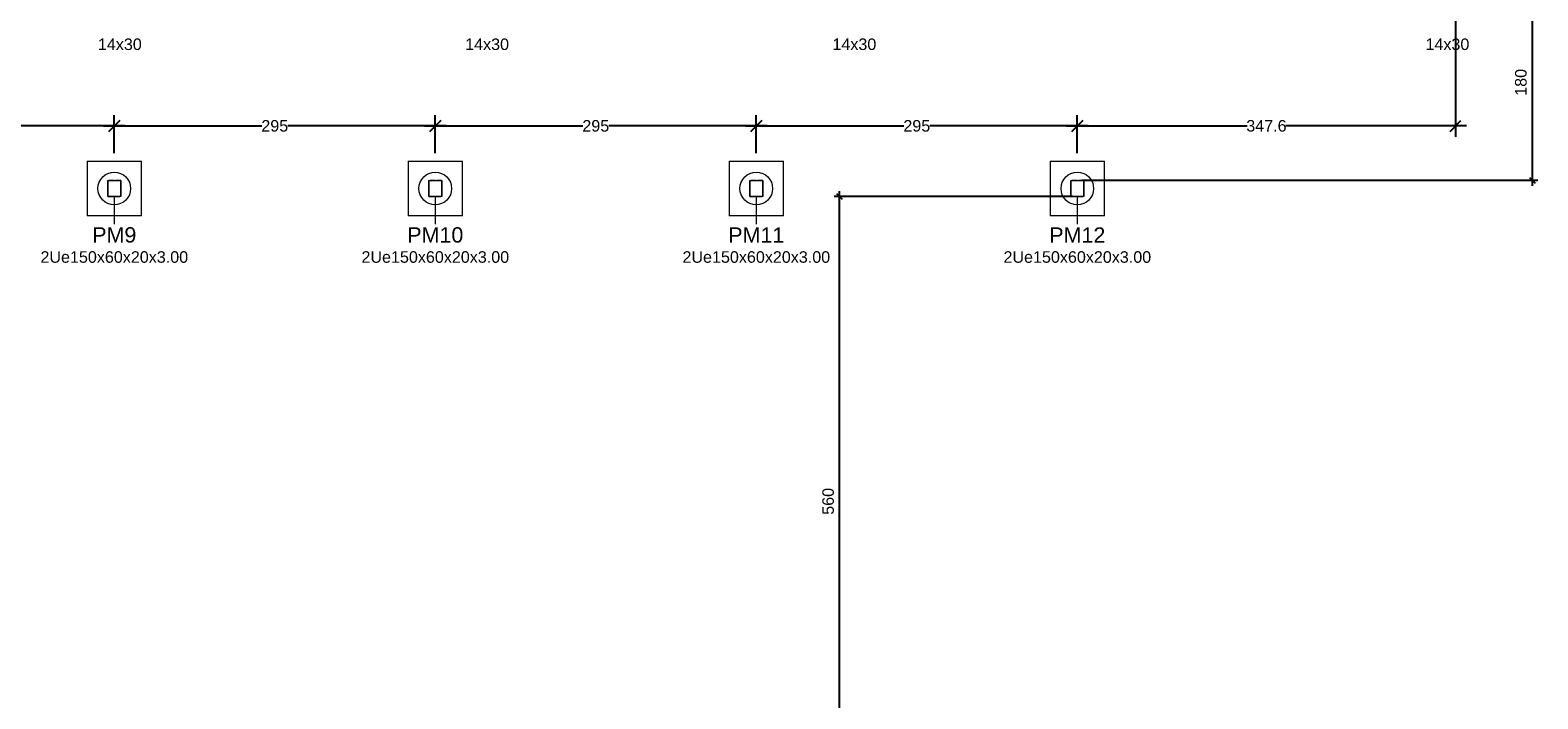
# Model space of a CAD drawing. Header units: millimetres. Extents: x 10906 to 25863, y 1966 to 4861.
# Tile 42 of 163: x 11169 to 11196, y 2952 to 2964. Entities that reach past the tile are written whole.
import ezdxf

# ---------------------------------------------------------------- set-up
doc = ezdxf.new("R2010")
doc.units = ezdxf.units.MM
doc.linetypes.add('DOT2', pattern=[3.175, 0, -3.175])
for name, color, linetype, lineweight in [('FO-Cotas', 4, 'Continuous', 5), ('FO-Estacas dos blocos', 1, 'Continuous', 20), ('FO-Pilares genéricos', 30, 'Continuous', 5), ('FO-Seção das fundações', 7, 'Continuous', 5), ('FO-Textos dos pilares', 7, 'Continuous', 5)]:
    doc.layers.add(name, color=color, linetype=linetype, lineweight=lineweight)
doc.styles.add('Arial', font='arial.ttf')
doc.styles.get("Standard").update_dxf_attribs({"font": 'arial.ttf'})
doc.dimstyles.new('UM_50.000000', dxfattribs={"dimtxt": 0.18, "dimasz": 0.2, "dimexe": 0.2, "dimexo": 0.5, "dimgap": 0, "dimtad": 1, "dimtih": 1, "dimtoh": 1, "dimlfac": 50, "dimzin": 0, "dimdsep": 46, "dimtxsty": 'Standard', "dimcen": 0.09, "dimdle": 0.2, "dimclrd": 256, "dimclre": 256, "dimclrt": 7, "dimazin": 0, "dimtfac": 1, "dimtofl": 0, "dimtmove": 0, "dimatfit": 3, "dimfxl": 1, "dimtolj": 1, "dimtzin": 0, "dimarcsym": 0})

# ---------------------------------------------------------------- blocks, each defined once
blk = doc.blocks.new('_Oblique')
at = {"color": 0, "linetype": 'ByBlock', "lineweight": -2}
blk.add_line((-0.5, -0.5), (0.5, 0.5), dxfattribs=at)
blk = doc.blocks.new('*D38')
at = {"layer": 'Defpoints', "color": 0, "transparency": 16777216}
for p in [(11183.658, 2961.118), (11188.14, 2961.118), (11182.012, 2949.918)]:
    blk.add_point(p, dxfattribs=at)
at = {"layer": 'FO-Cotas', "lineweight": -2, "transparency": 16777216}
for p, q in [((11183.658, 2949.818), (11183.658, 2961.218)), ((11187.94, 2961.118), (11183.558, 2961.118)), ((11182.212, 2949.918), (11183.758, 2949.918))]:
    blk.add_line(p, q, dxfattribs=at)
at = {"layer": 'FO-Cotas', "lineweight": -2, "transparency": 16777216, "xscale": 0.1, "yscale": 0.1, "zscale": 0.1}
for p, rotation in [((11183.658, 2961.118), 90), ((11183.658, 2949.918), 270)]:
    blk.add_blockref('_Oblique', p, dxfattribs=dict(at, rotation=rotation))
at = {"layer": 'FO-Cotas', "color": 7, "transparency": 16777216, "insert": (11183.447, 2955.518), "char_height": 0.2118, "attachment_point": 5, "rotation": 90, "style": 'Arial'}
blk.add_mtext('\\A1;560', dxfattribs=at)
blk = doc.blocks.new('*D39')
at = {"layer": 'Defpoints', "color": 0, "transparency": 16777216}
for p in [(11194.978, 2965.018), (11196.39, 2965.018), (11187.912, 2961.418)]:
    blk.add_point(p, dxfattribs=at)
at = {"layer": 'FO-Cotas', "lineweight": -2, "transparency": 16777216}
for p, q in [((11195.178, 2965.018), (11196.49, 2965.018)), ((11196.39, 2961.318), (11196.39, 2965.118)), ((11188.112, 2961.418), (11196.49, 2961.418))]:
    blk.add_line(p, q, dxfattribs=at)
at = {"layer": 'FO-Cotas', "lineweight": -2, "transparency": 16777216, "xscale": 0.1, "yscale": 0.1, "zscale": 0.1}
for p, rotation in [((11196.39, 2965.018), 90), ((11196.39, 2961.418), 270)]:
    blk.add_blockref('_Oblique', p, dxfattribs=dict(at, rotation=rotation))
at = {"layer": 'FO-Cotas', "color": 7, "transparency": 16777216, "insert": (11196.179, 2963.218), "char_height": 0.2118, "attachment_point": 5, "rotation": 90, "style": 'Arial'}
blk.add_mtext('\\A1;180', dxfattribs=at)
blk = doc.blocks.new('*D47')
at = {"layer": 'Defpoints', "color": 0, "transparency": 16777216}
for p in [(11182.126, 2962.418), (11182.126, 2961.418), (11188.026, 2961.418)]:
    blk.add_point(p, dxfattribs=at)
at = {"layer": 'FO-Cotas', "lineweight": -2, "transparency": 16777216}
for p, q in [((11182.126, 2961.918), (11182.126, 2962.618)), ((11188.026, 2961.918), (11188.026, 2962.618)), ((11181.926, 2962.418), (11184.84, 2962.418)), ((11188.226, 2962.418), (11185.313, 2962.418))]:
    blk.add_line(p, q, dxfattribs=at)
at = {"layer": 'FO-Cotas', "lineweight": -2, "transparency": 16777216, "xscale": 0.2, "yscale": 0.2, "zscale": 0.2, "rotation": 180}
blk.add_blockref('_Oblique', (11182.126, 2962.418), dxfattribs=at)
at = {"layer": 'FO-Cotas', "lineweight": -2, "transparency": 16777216, "xscale": 0.2, "yscale": 0.2, "zscale": 0.2}
blk.add_blockref('_Oblique', (11188.026, 2962.418), dxfattribs=at)
at = {"layer": 'FO-Cotas', "color": 7, "transparency": 16777216, "insert": (11185.076, 2962.418), "char_height": 0.2118, "attachment_point": 5, "rotation": 0.0057, "style": 'Arial'}
blk.add_mtext('\\A1;295', dxfattribs=at)
blk = doc.blocks.new('*D48')
at = {"layer": 'Defpoints', "color": 0, "transparency": 16777216}
for p in [(11176.226, 2962.418), (11176.226, 2961.418), (11182.126, 2961.418)]:
    blk.add_point(p, dxfattribs=at)
at = {"layer": 'FO-Cotas', "lineweight": -2, "transparency": 16777216}
for p, q in [((11176.226, 2961.918), (11176.226, 2962.618)), ((11182.126, 2961.918), (11182.126, 2962.618)), ((11176.026, 2962.418), (11178.94, 2962.418)), ((11182.326, 2962.418), (11179.413, 2962.418))]:
    blk.add_line(p, q, dxfattribs=at)
at = {"layer": 'FO-Cotas', "lineweight": -2, "transparency": 16777216, "xscale": 0.2, "yscale": 0.2, "zscale": 0.2, "rotation": 180}
blk.add_blockref('_Oblique', (11176.226, 2962.418), dxfattribs=at)
at = {"layer": 'FO-Cotas', "lineweight": -2, "transparency": 16777216, "xscale": 0.2, "yscale": 0.2, "zscale": 0.2}
blk.add_blockref('_Oblique', (11182.126, 2962.418), dxfattribs=at)
at = {"layer": 'FO-Cotas', "color": 7, "transparency": 16777216, "insert": (11179.176, 2962.418), "char_height": 0.2118, "attachment_point": 5, "rotation": 0.0057, "style": 'Arial'}
blk.add_mtext('\\A1;295', dxfattribs=at)
blk = doc.blocks.new('*D49')
at = {"layer": 'Defpoints', "color": 0, "transparency": 16777216}
for p in [(11170.326, 2962.418), (11170.326, 2961.418), (11176.226, 2961.418)]:
    blk.add_point(p, dxfattribs=at)
at = {"layer": 'FO-Cotas', "lineweight": -2, "transparency": 16777216}
for p, q in [((11170.326, 2961.918), (11170.326, 2962.618)), ((11176.226, 2961.918), (11176.226, 2962.618)), ((11170.126, 2962.418), (11173.04, 2962.418)), ((11176.426, 2962.418), (11173.513, 2962.418))]:
    blk.add_line(p, q, dxfattribs=at)
at = {"layer": 'FO-Cotas', "lineweight": -2, "transparency": 16777216, "xscale": 0.2, "yscale": 0.2, "zscale": 0.2, "rotation": 180}
blk.add_blockref('_Oblique', (11170.326, 2962.418), dxfattribs=at)
at = {"layer": 'FO-Cotas', "lineweight": -2, "transparency": 16777216, "xscale": 0.2, "yscale": 0.2, "zscale": 0.2}
blk.add_blockref('_Oblique', (11176.226, 2962.418), dxfattribs=at)
at = {"layer": 'FO-Cotas', "color": 7, "transparency": 16777216, "insert": (11173.276, 2962.418), "char_height": 0.2118, "attachment_point": 5, "rotation": 0.0057, "style": 'Arial'}
blk.add_mtext('\\A1;295', dxfattribs=at)
blk = doc.blocks.new('*D50')
at = {"layer": 'Defpoints', "color": 0, "transparency": 16777216}
for p in [(11164.426, 2962.418), (11164.426, 2961.418), (11170.326, 2961.418)]:
    blk.add_point(p, dxfattribs=at)
at = {"layer": 'FO-Cotas', "lineweight": -2, "transparency": 16777216}
for p, q in [((11164.426, 2961.918), (11164.426, 2962.618)), ((11170.326, 2961.918), (11170.326, 2962.618)), ((11164.226, 2962.418), (11167.14, 2962.418)), ((11170.526, 2962.418), (11167.613, 2962.418))]:
    blk.add_line(p, q, dxfattribs=at)
at = {"layer": 'FO-Cotas', "lineweight": -2, "transparency": 16777216, "xscale": 0.2, "yscale": 0.2, "zscale": 0.2, "rotation": 180}
blk.add_blockref('_Oblique', (11164.426, 2962.418), dxfattribs=at)
at = {"layer": 'FO-Cotas', "lineweight": -2, "transparency": 16777216, "xscale": 0.2, "yscale": 0.2, "zscale": 0.2}
blk.add_blockref('_Oblique', (11170.326, 2962.418), dxfattribs=at)
at = {"layer": 'FO-Cotas', "color": 7, "transparency": 16777216, "insert": (11167.376, 2962.418), "char_height": 0.2118, "attachment_point": 5, "rotation": 0.0057, "style": 'Arial'}
blk.add_mtext('\\A1;295', dxfattribs=at)
blk = doc.blocks.new('*D59')
at = {"layer": 'Defpoints', "color": 0, "transparency": 16777216}
for p in [(11194.978, 2965.018), (11188.026, 2962.418), (11188.026, 2961.418)]:
    blk.add_point(p, dxfattribs=at)
at = {"layer": 'FO-Cotas', "lineweight": -2, "transparency": 16777216}
for p, q in [((11194.978, 2964.518), (11194.978, 2962.218)), ((11188.026, 2961.918), (11188.026, 2962.618)), ((11187.826, 2962.418), (11191.145, 2962.418)), ((11195.178, 2962.418), (11191.86, 2962.418))]:
    blk.add_line(p, q, dxfattribs=at)
at = {"layer": 'FO-Cotas', "lineweight": -2, "transparency": 16777216, "xscale": 0.2, "yscale": 0.2, "zscale": 0.2, "rotation": 180}
blk.add_blockref('_Oblique', (11188.026, 2962.418), dxfattribs=at)
at = {"layer": 'FO-Cotas', "lineweight": -2, "transparency": 16777216, "xscale": 0.2, "yscale": 0.2, "zscale": 0.2}
blk.add_blockref('_Oblique', (11194.978, 2962.418), dxfattribs=at)
at = {"layer": 'FO-Cotas', "color": 7, "transparency": 16777216, "insert": (11191.502, 2962.418), "char_height": 0.2118, "attachment_point": 5, "rotation": 0.0057, "style": 'Arial'}
blk.add_mtext('\\A1;347.6', dxfattribs=at)

msp = doc.modelspace()

# ---------------------------------------------------------------- linework, layer by layer
at = {"layer": 'FO-Cotas'}
for p, q in [((11170.3265, 2961.11751), (11170.3265, 2960.60919)), ((11176.2265, 2961.11751), (11176.2265, 2960.60919)), ((11182.1265, 2961.11751), (11182.1265, 2960.60919)), ((11188.0265, 2961.11751), (11188.0265, 2960.60919))]:
    msp.add_line(p, q, dxfattribs=at)
at = {"layer": 'FO-Estacas dos blocos'}
for centre in [(11170.3265, 2961.26751), (11176.2265, 2961.26751), (11182.1265, 2961.26751), (11188.0265, 2961.26751)]:
    msp.add_circle(centre, 0.3, dxfattribs=at)
at = {"layer": 'FO-Pilares genéricos'}
for points in [[(11170.4405, 2961.41751), (11170.44144, 2961.41743), (11170.44235, 2961.41721), (11170.44322, 2961.41685), (11170.44402, 2961.41636), (11170.44474, 2961.41575), (11170.44535, 2961.41503), (11170.44584, 2961.41423), (11170.4462, 2961.41336), (11170.44642, 2961.41244), (11170.4465, 2961.41151), (11170.4465, 2961.12351), (11170.44642, 2961.12257), (11170.4462, 2961.12165), (11170.44584, 2961.12078), (11170.44535, 2961.11998), (11170.44474, 2961.11926), (11170.44402, 2961.11865), (11170.44322, 2961.11816), (11170.44235, 2961.1178), (11170.44144, 2961.11758), (11170.4405, 2961.11751), (11170.2125, 2961.11751), (11170.21156, 2961.11758), (11170.21064, 2961.1178), (11170.20977, 2961.11816), (11170.20897, 2961.11865), (11170.20825, 2961.11926), (11170.20764, 2961.11998), (11170.20715, 2961.12078), (11170.20679, 2961.12165), (11170.20657, 2961.12257), (11170.2065, 2961.12351), (11170.2065, 2961.41151), (11170.20657, 2961.41244), (11170.20679, 2961.41336), (11170.20715, 2961.41423), (11170.20764, 2961.41503), (11170.20825, 2961.41575), (11170.20897, 2961.41636), (11170.20977, 2961.41685), (11170.21064, 2961.41721), (11170.21156, 2961.41743), (11170.2125, 2961.41751), (11170.4405, 2961.41751)], [(11176.3405, 2961.41751), (11176.34144, 2961.41743), (11176.34235, 2961.41721), (11176.34322, 2961.41685), (11176.34402, 2961.41636), (11176.34474, 2961.41575), (11176.34535, 2961.41503), (11176.34584, 2961.41423), (11176.3462, 2961.41336), (11176.34642, 2961.41244), (11176.3465, 2961.41151), (11176.3465, 2961.12351), (11176.34642, 2961.12257), (11176.3462, 2961.12165), (11176.34584, 2961.12078), (11176.34535, 2961.11998), (11176.34474, 2961.11926), (11176.34402, 2961.11865), (11176.34322, 2961.11816), (11176.34235, 2961.1178), (11176.34144, 2961.11758), (11176.3405, 2961.11751), (11176.1125, 2961.11751), (11176.11156, 2961.11758), (11176.11064, 2961.1178), (11176.10977, 2961.11816), (11176.10897, 2961.11865), (11176.10825, 2961.11926), (11176.10764, 2961.11998), (11176.10715, 2961.12078), (11176.10679, 2961.12165), (11176.10657, 2961.12257), (11176.1065, 2961.12351), (11176.1065, 2961.41151), (11176.10657, 2961.41244), (11176.10679, 2961.41336), (11176.10715, 2961.41423), (11176.10764, 2961.41503), (11176.10825, 2961.41575), (11176.10897, 2961.41636), (11176.10977, 2961.41685), (11176.11064, 2961.41721), (11176.11156, 2961.41743), (11176.1125, 2961.41751), (11176.3405, 2961.41751)], [(11182.2405, 2961.41751), (11182.24144, 2961.41743), (11182.24235, 2961.41721), (11182.24322, 2961.41685), (11182.24402, 2961.41636), (11182.24474, 2961.41575), (11182.24535, 2961.41503), (11182.24584, 2961.41423), (11182.2462, 2961.41336), (11182.24642, 2961.41244), (11182.2465, 2961.41151), (11182.2465, 2961.12351), (11182.24642, 2961.12257), (11182.2462, 2961.12165), (11182.24584, 2961.12078), (11182.24535, 2961.11998), (11182.24474, 2961.11926), (11182.24402, 2961.11865), (11182.24322, 2961.11816), (11182.24235, 2961.1178), (11182.24144, 2961.11758), (11182.2405, 2961.11751), (11182.0125, 2961.11751), (11182.01156, 2961.11758), (11182.01064, 2961.1178), (11182.00977, 2961.11816), (11182.00897, 2961.11865), (11182.00825, 2961.11926), (11182.00764, 2961.11998), (11182.00715, 2961.12078), (11182.00679, 2961.12165), (11182.00657, 2961.12257), (11182.0065, 2961.12351), (11182.0065, 2961.41151), (11182.00657, 2961.41244), (11182.00679, 2961.41336), (11182.00715, 2961.41423), (11182.00764, 2961.41503), (11182.00825, 2961.41575), (11182.00897, 2961.41636), (11182.00977, 2961.41685), (11182.01064, 2961.41721), (11182.01156, 2961.41743), (11182.0125, 2961.41751), (11182.2405, 2961.41751)], [(11188.1405, 2961.41751), (11188.14144, 2961.41743), (11188.14235, 2961.41721), (11188.14322, 2961.41685), (11188.14402, 2961.41636), (11188.14474, 2961.41575), (11188.14535, 2961.41503), (11188.14584, 2961.41423), (11188.1462, 2961.41336), (11188.14642, 2961.41244), (11188.1465, 2961.41151), (11188.1465, 2961.12351), (11188.14642, 2961.12257), (11188.1462, 2961.12165), (11188.14584, 2961.12078), (11188.14535, 2961.11998), (11188.14474, 2961.11926), (11188.14402, 2961.11865), (11188.14322, 2961.11816), (11188.14235, 2961.1178), (11188.14144, 2961.11758), (11188.1405, 2961.11751), (11187.9125, 2961.11751), (11187.91156, 2961.11758), (11187.91064, 2961.1178), (11187.90977, 2961.11816), (11187.90897, 2961.11865), (11187.90825, 2961.11926), (11187.90764, 2961.11998), (11187.90715, 2961.12078), (11187.90679, 2961.12165), (11187.90657, 2961.12257), (11187.9065, 2961.12351), (11187.9065, 2961.41151), (11187.90657, 2961.41244), (11187.90679, 2961.41336), (11187.90715, 2961.41423), (11187.90764, 2961.41503), (11187.90825, 2961.41575), (11187.90897, 2961.41636), (11187.90977, 2961.41685), (11187.91064, 2961.41721), (11187.91156, 2961.41743), (11187.9125, 2961.41751), (11188.1405, 2961.41751)], [(11170.4345, 2961.41151), (11170.43544, 2961.41143), (11170.43635, 2961.41121), (11170.43722, 2961.41085), (11170.43802, 2961.41036), (11170.43874, 2961.40975), (11170.43935, 2961.40903), (11170.43984, 2961.40823), (11170.4402, 2961.40736), (11170.44042, 2961.40644), (11170.4405, 2961.40551), (11170.4405, 2961.12951), (11170.44042, 2961.12857), (11170.4402, 2961.12765), (11170.43984, 2961.12678), (11170.43935, 2961.12598), (11170.43874, 2961.12526), (11170.43802, 2961.12465), (11170.43722, 2961.12416), (11170.43635, 2961.1238), (11170.43544, 2961.12358), (11170.4345, 2961.12351), (11170.2185, 2961.12351), (11170.21756, 2961.12358), (11170.21664, 2961.1238), (11170.21577, 2961.12416), (11170.21497, 2961.12465), (11170.21425, 2961.12526), (11170.21364, 2961.12598), (11170.21315, 2961.12678), (11170.21279, 2961.12765), (11170.21257, 2961.12857), (11170.2125, 2961.12951), (11170.2125, 2961.40551), (11170.21257, 2961.40644), (11170.21279, 2961.40736), (11170.21315, 2961.40823), (11170.21364, 2961.40903), (11170.21425, 2961.40975), (11170.21497, 2961.41036), (11170.21577, 2961.41085), (11170.21664, 2961.41121), (11170.21756, 2961.41143), (11170.2185, 2961.41151), (11170.4345, 2961.41151)], [(11176.3345, 2961.41151), (11176.33544, 2961.41143), (11176.33635, 2961.41121), (11176.33722, 2961.41085), (11176.33802, 2961.41036), (11176.33874, 2961.40975), (11176.33935, 2961.40903), (11176.33984, 2961.40823), (11176.3402, 2961.40736), (11176.34042, 2961.40644), (11176.3405, 2961.40551), (11176.3405, 2961.12951), (11176.34042, 2961.12857), (11176.3402, 2961.12765), (11176.33984, 2961.12678), (11176.33935, 2961.12598), (11176.33874, 2961.12526), (11176.33802, 2961.12465), (11176.33722, 2961.12416), (11176.33635, 2961.1238), (11176.33544, 2961.12358), (11176.3345, 2961.12351), (11176.1185, 2961.12351), (11176.11756, 2961.12358), (11176.11664, 2961.1238), (11176.11577, 2961.12416), (11176.11497, 2961.12465), (11176.11425, 2961.12526), (11176.11364, 2961.12598), (11176.11315, 2961.12678), (11176.11279, 2961.12765), (11176.11257, 2961.12857), (11176.1125, 2961.12951), (11176.1125, 2961.40551), (11176.11257, 2961.40644), (11176.11279, 2961.40736), (11176.11315, 2961.40823), (11176.11364, 2961.40903), (11176.11425, 2961.40975), (11176.11497, 2961.41036), (11176.11577, 2961.41085), (11176.11664, 2961.41121), (11176.11756, 2961.41143), (11176.1185, 2961.41151), (11176.3345, 2961.41151)], [(11182.2345, 2961.41151), (11182.23544, 2961.41143), (11182.23635, 2961.41121), (11182.23722, 2961.41085), (11182.23802, 2961.41036), (11182.23874, 2961.40975), (11182.23935, 2961.40903), (11182.23984, 2961.40823), (11182.2402, 2961.40736), (11182.24042, 2961.40644), (11182.2405, 2961.40551), (11182.2405, 2961.12951), (11182.24042, 2961.12857), (11182.2402, 2961.12765), (11182.23984, 2961.12678), (11182.23935, 2961.12598), (11182.23874, 2961.12526), (11182.23802, 2961.12465), (11182.23722, 2961.12416), (11182.23635, 2961.1238), (11182.23544, 2961.12358), (11182.2345, 2961.12351), (11182.0185, 2961.12351), (11182.01756, 2961.12358), (11182.01664, 2961.1238), (11182.01577, 2961.12416), (11182.01497, 2961.12465), (11182.01425, 2961.12526), (11182.01364, 2961.12598), (11182.01315, 2961.12678), (11182.01279, 2961.12765), (11182.01257, 2961.12857), (11182.0125, 2961.12951), (11182.0125, 2961.40551), (11182.01257, 2961.40644), (11182.01279, 2961.40736), (11182.01315, 2961.40823), (11182.01364, 2961.40903), (11182.01425, 2961.40975), (11182.01497, 2961.41036), (11182.01577, 2961.41085), (11182.01664, 2961.41121), (11182.01756, 2961.41143), (11182.0185, 2961.41151), (11182.2345, 2961.41151)], [(11188.1345, 2961.41151), (11188.13544, 2961.41143), (11188.13635, 2961.41121), (11188.13722, 2961.41085), (11188.13802, 2961.41036), (11188.13874, 2961.40975), (11188.13935, 2961.40903), (11188.13984, 2961.40823), (11188.1402, 2961.40736), (11188.14042, 2961.40644), (11188.1405, 2961.40551), (11188.1405, 2961.12951), (11188.14042, 2961.12857), (11188.1402, 2961.12765), (11188.13984, 2961.12678), (11188.13935, 2961.12598), (11188.13874, 2961.12526), (11188.13802, 2961.12465), (11188.13722, 2961.12416), (11188.13635, 2961.1238), (11188.13544, 2961.12358), (11188.1345, 2961.12351), (11187.9185, 2961.12351), (11187.91756, 2961.12358), (11187.91664, 2961.1238), (11187.91577, 2961.12416), (11187.91497, 2961.12465), (11187.91425, 2961.12526), (11187.91364, 2961.12598), (11187.91315, 2961.12678), (11187.91279, 2961.12765), (11187.91257, 2961.12857), (11187.9125, 2961.12951), (11187.9125, 2961.40551), (11187.91257, 2961.40644), (11187.91279, 2961.40736), (11187.91315, 2961.40823), (11187.91364, 2961.40903), (11187.91425, 2961.40975), (11187.91497, 2961.41036), (11187.91577, 2961.41085), (11187.91664, 2961.41121), (11187.91756, 2961.41143), (11187.9185, 2961.41151), (11188.1345, 2961.41151)]]:
    msp.add_lwpolyline(points, close=True, dxfattribs=at)
at = {"layer": 'FO-Pilares genéricos', "linetype": 'DOT2', "ltscale": 0.05}
for points in [[(11170.2065, 2961.11751), (11170.3265, 2961.11751), (11170.4465, 2961.11751), (11170.4465, 2961.26751), (11170.4465, 2961.41751), (11170.3265, 2961.41751), (11170.2065, 2961.41751), (11170.2065, 2961.26751), (11170.2065, 2961.11751)], [(11170.2065, 2961.11751), (11170.3265, 2961.11751), (11170.4465, 2961.11751), (11170.4465, 2961.26751), (11170.4465, 2961.41751), (11170.3265, 2961.41751), (11170.2065, 2961.41751), (11170.2065, 2961.26751), (11170.2065, 2961.11751)], [(11176.1065, 2961.11751), (11176.2265, 2961.11751), (11176.3465, 2961.11751), (11176.3465, 2961.26751), (11176.3465, 2961.41751), (11176.2265, 2961.41751), (11176.1065, 2961.41751), (11176.1065, 2961.26751), (11176.1065, 2961.11751)], [(11176.1065, 2961.11751), (11176.2265, 2961.11751), (11176.3465, 2961.11751), (11176.3465, 2961.26751), (11176.3465, 2961.41751), (11176.2265, 2961.41751), (11176.1065, 2961.41751), (11176.1065, 2961.26751), (11176.1065, 2961.11751)], [(11182.0065, 2961.11751), (11182.1265, 2961.11751), (11182.2465, 2961.11751), (11182.2465, 2961.26751), (11182.2465, 2961.41751), (11182.1265, 2961.41751), (11182.0065, 2961.41751), (11182.0065, 2961.26751), (11182.0065, 2961.11751)], [(11182.0065, 2961.11751), (11182.1265, 2961.11751), (11182.2465, 2961.11751), (11182.2465, 2961.26751), (11182.2465, 2961.41751), (11182.1265, 2961.41751), (11182.0065, 2961.41751), (11182.0065, 2961.26751), (11182.0065, 2961.11751)], [(11187.9065, 2961.11751), (11188.0265, 2961.11751), (11188.1465, 2961.11751), (11188.1465, 2961.26751), (11188.1465, 2961.41751), (11188.0265, 2961.41751), (11187.9065, 2961.41751), (11187.9065, 2961.26751), (11187.9065, 2961.11751)], [(11187.9065, 2961.11751), (11188.0265, 2961.11751), (11188.1465, 2961.11751), (11188.1465, 2961.26751), (11188.1465, 2961.41751), (11188.0265, 2961.41751), (11187.9065, 2961.41751), (11187.9065, 2961.26751), (11187.9065, 2961.11751)]]:
    msp.add_lwpolyline(points, close=True, dxfattribs=at)
at = {"layer": 'FO-Seção das fundações'}
for points in [[(11169.8265, 2961.76751), (11170.8265, 2961.76751)], [(11169.8265, 2961.76751), (11169.8265, 2960.76751)], [(11170.8265, 2960.76751), (11170.8265, 2961.76751)], [(11175.7265, 2961.76751), (11176.7265, 2961.76751)], [(11175.7265, 2961.76751), (11175.7265, 2960.76751)], [(11176.7265, 2960.76751), (11176.7265, 2961.76751)], [(11181.6265, 2961.76751), (11182.6265, 2961.76751)], [(11181.6265, 2961.76751), (11181.6265, 2960.76751)], [(11182.6265, 2960.76751), (11182.6265, 2961.76751)], [(11187.5265, 2961.76751), (11188.5265, 2961.76751)], [(11187.5265, 2961.76751), (11187.5265, 2960.76751)], [(11188.5265, 2960.76751), (11188.5265, 2961.76751)], [(11170.8265, 2960.76751), (11169.8265, 2960.76751)], [(11176.7265, 2960.76751), (11175.7265, 2960.76751)], [(11182.6265, 2960.76751), (11181.6265, 2960.76751)], [(11188.5265, 2960.76751), (11187.5265, 2960.76751)]]:
    msp.add_lwpolyline(points, dxfattribs=at)

# ---------------------------------------------------------------- texts
at = {"layer": 'FO-Textos dos pilares', "attachment_point": 8, "line_spacing_factor": 0.798, "style": 'Arial'}
for s, insert, char_height, width in [('14x30', (11170.4285, 2963.80966), 0.2118, 1.6070419), ('14x30', (11177.1785, 2963.80966), 0.2118, 1.6070419), ('14x30', (11183.9285, 2963.80966), 0.2118, 1.6070419), ('14x30', (11194.8285, 2963.80966), 0.2118, 1.6070419), ('PM9', (11170.3265, 2960.27031), 0.2824, 1.6293595), ('PM10', (11176.2265, 2960.27031), 0.2824, 2.0695183), ('PM11', (11182.1265, 2960.27031), 0.2824, 2.0695183), ('PM12', (11188.0265, 2960.27031), 0.2824, 2.0695183), ('2Ue150x60x20x3.00', (11170.3265, 2959.89966), 0.2118, 5.4125862), ('2Ue150x60x20x3.00', (11176.2265, 2959.89966), 0.2118, 5.4125862), ('2Ue150x60x20x3.00', (11182.1265, 2959.89966), 0.2118, 5.4125862), ('2Ue150x60x20x3.00', (11188.0265, 2959.89966), 0.2118, 5.4125862)]:
    msp.add_mtext(s, dxfattribs=dict(at, insert=insert, char_height=char_height, width=width))

# ---------------------------------------------------------------- dimensions: what is measured, and where the dimension line sits
at = {"layer": 'FO-Cotas'}
for base, p1, p2, picture, middle in [((11188.0265, 2962.41751), (11194.9785, 2965.01751), (11188.0265, 2961.41751), '*D59', (11191.5025, 2962.41751)), ((11164.4265, 2962.41751), (11170.3265, 2961.41751), (11164.4265, 2961.41751), '*D50', (11167.3765, 2962.41751)), ((11170.3265, 2962.41751), (11176.2265, 2961.41751), (11170.3265, 2961.41751), '*D49', (11173.2765, 2962.41751)), ((11176.2265, 2962.41751), (11182.1265, 2961.41751), (11176.2265, 2961.41751), '*D48', (11179.1765, 2962.41751)), ((11182.1265, 2962.41751), (11188.0265, 2961.41751), (11182.1265, 2961.41751), '*D47', (11185.0765, 2962.41751))]:
    dim = msp.add_linear_dim(base=base, p1=p1, p2=p2, dimstyle='UM_50.000000', override={"dimtxt": 0.2118, "dimtih": 0, "dimtoh": 0, "dimzin": 8, "dimtxsty": 'Arial', "dimblk": 'Oblique', "dimblk1": 'Oblique', "dimblk2": 'Oblique', "dimsah": 1, "dimclrt": 7, "dimazin": 3, "dimtmove": 2, "dimldrblk": 'Oblique'}, dxfattribs=at)
    dim.commit()
    dim.dimension.update_dxf_attribs({"geometry": picture, "text_midpoint": middle, "text_rotation": 0.00573})
for base, p1, p2, picture, middle in [((11196.3905, 2965.01751), (11187.9125, 2961.41751), (11194.9785, 2965.01751), '*D39', (11196.1787, 2963.21751)), ((11183.6585, 2961.11751), (11182.0125, 2949.91751), (11188.1405, 2961.11751), '*D38', (11183.4467, 2955.51751))]:
    dim = msp.add_linear_dim(base=base, p1=p1, p2=p2, angle=90, dimstyle='UM_50.000000', override={"dimtxt": 0.2118, "dimasz": 0.1, "dimexe": 0.1, "dimexo": 0.2, "dimtad": 1, "dimtih": 0, "dimtoh": 0, "dimdec": 1, "dimlfac": 50, "dimzin": 8, "dimtxsty": 'Arial', "dimblk": 'Oblique', "dimblk1": 'Oblique', "dimblk2": 'Oblique', "dimsah": 1, "dimdle": 0.1, "dimse1": 0, "dimse2": 0, "dimclrt": 7, "dimadec": 1, "dimazin": 3, "dimtmove": 2, "dimldrblk": 'Oblique'}, dxfattribs=at)
    dim.commit()
    dim.dimension.update_dxf_attribs({"geometry": picture, "text_midpoint": middle, "dimtype": 160, "text_rotation": 90})

doc.saveas('drawing.dxf')
